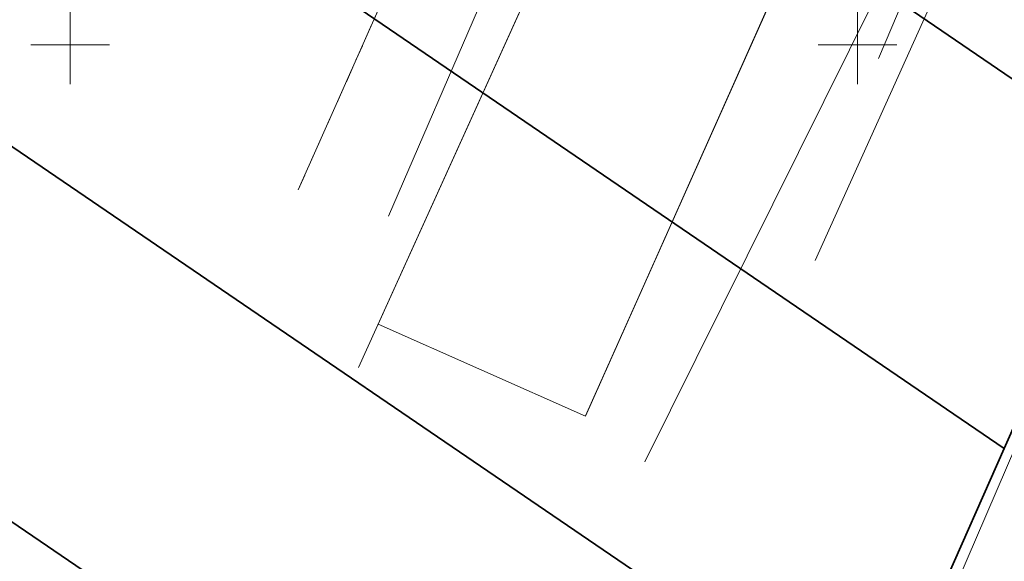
# Model space of a CAD drawing. Header units: metres. Extents: x -1013 to 1491576, y -5789570 to 1032.
# Tile 11 of 62: x -105 to -43, y -68 to -34. Entities that reach past the tile are written whole.
import ezdxf
from ezdxf.xclip import XClip

# ---------------------------------------------------------------- set-up
doc = ezdxf.new("R2010")
doc.units = ezdxf.units.M
doc.header["$MEASUREMENT"] = 0
doc.header["$XCLIPFRAME"] = 0
doc.linetypes.add('2_KTCR02', pattern=[1.5, 1, -0.5])
doc.layers.add('700-L Mapa 1_1000 dwg', color=7, linetype='Continuous')
for name, color, linetype, lineweight in [('703-L Płaszczyzny podejścia 2D3', 152, 'Continuous', 30), ('704-L Płaszczyzny podejścia 3D38', 171, 'Continuous', 35), ('713-L Obiekty-budynki1', 7, 'Continuous', 13), ('ex_02_DXF_MZ_5_BUBZ_D_L_17', 9, 'Continuous', 18), ('ex_02_DXF_MZ_5_EGBB_L_17', 9, 'Continuous', 18), ('ex_02_DXF_MZ_5_EGBC_L_07', 9, 'Continuous', 18), ('ex_02_DXF_MZ_5_KTCR_D_L_17', 9, 'Continuous', 18), ('ex_02_DXF_MZ_5_Podzial_sekcyjny_krzyze7', 9, 'Continuous', 18), ('ex_02_DXF_MZ_5_SUPE_D_L_31', 9, 'Continuous', 18), ('ex_02_DXF_MZ_5_SUPK_D_L_434', 9, 'Continuous', 18)]:
    doc.layers.add(name, color=color, linetype=linetype, lineweight=lineweight)

# ---------------------------------------------------------------- blocks, each defined once
blk = doc.blocks.new('Rysunek_1_5', base_point=(-7447251.91, -5789835.327))
at = {"layer": 'ex_02_DXF_MZ_5_BUBZ_D_L_17', "color": 9, "linetype": 'Continuous', "lineweight": 18}
blk.add_line((-87.419, -44.514), (-75.05, -16.727), dxfattribs=at)
at = {"layer": 'ex_02_DXF_MZ_5_EGBB_L_17', "color": 9, "linetype": 'Continuous', "lineweight": 18}
for p, q in [((-83.59, -55.797), (-59.98, -3.697)), ((-54.63, -26.267), (-69.175, -58.874)), ((-54.613, -49.001), (-46.991, -32.136)), ((-45.707, -69.69), (-30.219, -33.728))]:
    blk.add_line(p, q, dxfattribs=at)
at = {"layer": 'ex_02_DXF_MZ_5_EGBC_L_07', "color": 9, "linetype": 'Continuous', "lineweight": 18}
for p, q in [((-83.59, -55.797), (-59.98, -3.697)), ((-54.63, -26.267), (-69.18, -58.877))]:
    blk.add_line(p, q, dxfattribs=at)
at = {"layer": 'ex_02_DXF_MZ_5_KTCR_D_L_17', "color": 9, "linetype": '2_KTCR02', "lineweight": 18}
blk.add_line((-87.419, -44.514), (-75.05, -16.727), dxfattribs=at)
at = {"layer": 'ex_02_DXF_MZ_5_Podzial_sekcyjny_krzyze7', "color": 9, "linetype": 'Continuous', "lineweight": 18}
for p, q in [((-101.91, -37.827), (-101.91, -32.827)), ((-51.91, -37.827), (-51.91, -32.827)), ((-104.41, -35.327), (-99.41, -35.327)), ((-54.41, -35.327), (-49.41, -35.327))]:
    blk.add_line(p, q, dxfattribs=at)
at = {"layer": 'ex_02_DXF_MZ_5_SUPE_D_L_31', "color": 9, "linetype": 'Continuous', "lineweight": 18}
blk.add_line((-50.583, -36.181), (-46.992, -27.765), dxfattribs=at)
at = {"layer": 'ex_02_DXF_MZ_5_SUPK_D_L_434', "color": 9, "linetype": 'Continuous', "lineweight": 18}
for p, q in [((-81.695, -46.191), (-61.688, -0.036)), ((-65.424, -61.778), (-49.005, -28.739))]:
    blk.add_line(p, q, dxfattribs=at)

msp = doc.modelspace()

# ---------------------------------------------------------------- linework, layer by layer
at = {"layer": '703-L Płaszczyzny podejścia 2D3', "color": 152, "linetype": 'Continuous', "lineweight": 30}
msp.add_circle((8.227, 10.355), 1021.659, dxfattribs=at)
at = {"layer": '704-L Płaszczyzny podejścia 3D38', "color": 171, "linetype": 'Continuous', "lineweight": 35, "flags": 128}
for points in [[(-369.297, 90.395), (-310.795, 74.315), (-58.799, -97.508)], [(-58.799, -97.508), (-310.795, 74.315)], [(-310.795, 74.315), (-252.293, 58.236), (-50.697, -79.222)], [(-50.697, -79.222), (-252.293, 58.236)], [(-252.293, 58.236), (-193.792, 42.157), (-42.594, -60.937)], [(-42.594, -60.937), (-193.792, 42.157)], [(-193.792, 42.157), (-135.29, 26.077), (-34.491, -42.652)], [(-34.491, -42.652), (-135.29, 26.077)], [(-34.491, -42.652), (-42.594, -60.937)], [(-42.594, -60.937), (-50.697, -79.222)], [(-50.697, -79.222), (-42.594, -60.937)]]:
    msp.add_lwpolyline(points, dxfattribs=at)
at = {"layer": '713-L Obiekty-budynki1', "color": 7, "linetype": 'Continuous', "lineweight": 13, "flags": 128}
msp.add_lwpolyline([(-82.342, -53.044), (-69.18, -58.877), (-54.63, -26.267), (-53.33, -26.817), (-51.97, -23.617), (-43.6, -27.167), (-30.22, -33.727), (-20.277, -38.121), (-20.042, -37.604), (-21.544, -36.921), (-17.97, -29.058), (-9.813, -32.766), (-13.622, -41.146), (-10.449, -42.589), (-4.28, -29.017), (-59.98, -3.697)], close=True, dxfattribs=at)

# ---------------------------------------------------------------- block references
at = {"layer": '700-L Mapa 1_1000 dwg', "color": 52, "linetype": 'Continuous', "lineweight": 25}
ref = msp.add_blockref('Rysunek_1_5', (-7447251.91, -5789835.327), dxfattribs=at)
XClip(ref).set_block_clipping_path([(-454.4097296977, -337.82710067), (350.5902703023, 167.17289933)])

doc.saveas('drawing.dxf')
